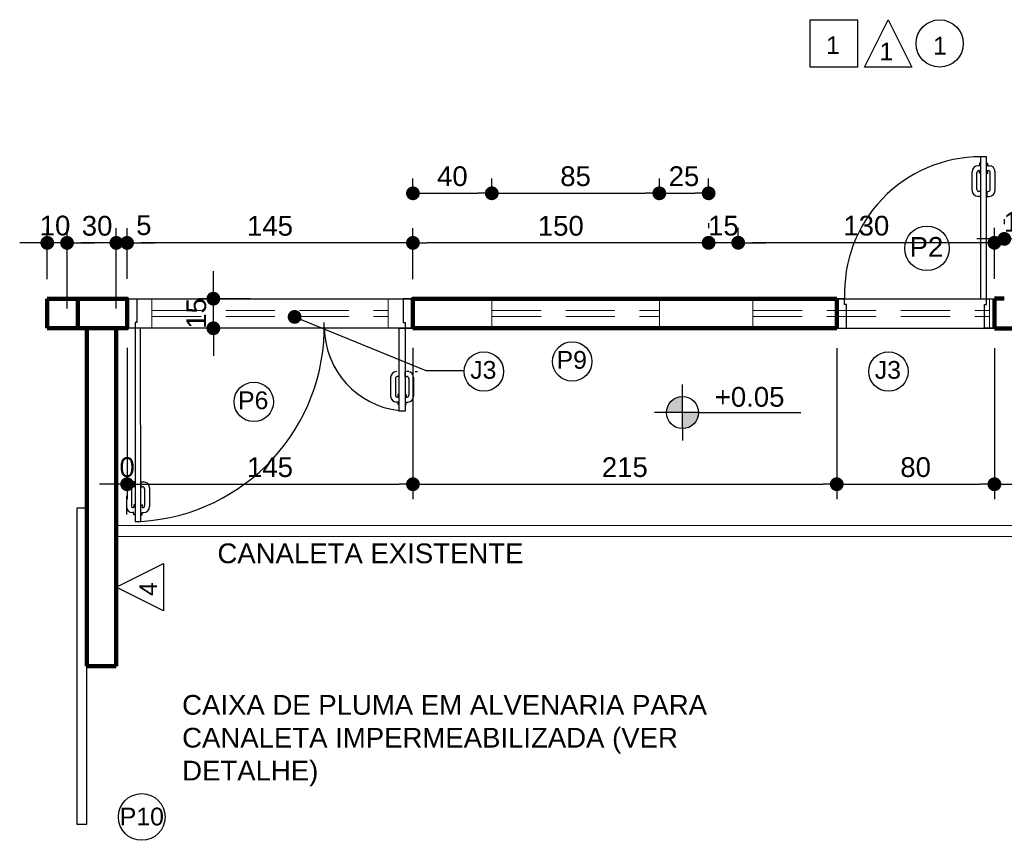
# Model space of a CAD drawing. Header units: metres. Extents: x -44 to 208, y -13 to 238.
# Tile 120 of 154: x 103.85 to 108.85, y 74.44 to 78.6. Entities that reach past the tile are written whole.
import ezdxf
from ezdxf.enums import TextEntityAlignment as Align

# ---------------------------------------------------------------- set-up
doc = ezdxf.new("R2010")
doc.units = ezdxf.units.M
doc.header["$MEASUREMENT"] = 0
doc.linetypes.add('HIDDEN', pattern=[0.375, 0.25, -0.125])
for name, color, linetype, lineweight in [('A4Proj', 1, 'HIDDEN', 9), ('ALV-ALT', 7, 'Continuous', 90), ('V_FLUX_Acessório', 250, 'Continuous', 0)]:
    doc.layers.add(name, color=color, linetype=linetype, lineweight=lineweight)
for name, color, linetype in [('ALV-CONS', 12, 'Continuous'), ('CTA-GER', 35, 'Continuous'), ('ESQ-POR', 3, 'Continuous'), ('LAY-COR', 31, 'Continuous'), ('PAREDES', 4, 'Continuous'), ('PIS-DSN', 40, 'Continuous'), ('SMB-GER', 9, 'Continuous'), ('TXT-ESP', 40, 'Continuous')]:
    doc.layers.add(name, color=color, linetype=linetype)
doc.styles.add('ARIAL', font='arial.ttf')
doc.styles.add('Griffe', font='arial.ttf')
doc.styles.add('Texto Cota', font='arial.ttf')
doc.dimstyles.new('ARQ-1-50', dxfattribs={"dimscale": 0, "dimtxt": 0.1, "dimasz": 0.07, "dimexe": 0.075, "dimexo": 0.1, "dimgap": 0.035, "dimtad": 1, "dimdec": 0, "dimlfac": 100, "dimzin": 1, "dimdsep": 46, "dimtxsty": 'Texto Cota', "dimblk": 'DOT', "dimcen": 0.1, "dimclrd": 256, "dimclre": 256, "dimclrt": 15, "dimaunit": 1, "dimadec": 0, "dimazin": 0, "dimtfac": 1.8, "dimtdec": 0, "dimtix": 1, "dimtmove": 2, "dimatfit": 1, "dimldrblk": 'DOT', "dimfxl": 1, "dimtolj": 1, "dimtzin": 4, "dimlwd": -1, "dimarcsym": 0})

# ---------------------------------------------------------------- blocks, each defined once
blk = doc.blocks.new('PORTA 70')
at = {"layer": 'ESQ-POR'}
for p, q in [((-95.2983, 46.0042), (-95.2983, 45.2842)), ((-95.2683, 46.0042), (-95.2983, 46.0042)), ((-95.2683, 45.2842), (-95.2683, 46.0042)), ((-95.3039, 45.9587), (-95.3116, 45.9587)), ((-95.3039, 45.9714), (-95.3039, 45.9587)), ((-95.2983, 45.9714), (-95.3039, 45.9714)), ((-95.2683, 45.9714), (-95.2627, 45.9714)), ((-95.2627, 45.9714), (-95.2627, 45.9587)), ((-95.2627, 45.9587), (-95.2549, 45.9587)), ((-95.3416, 45.8335), (-95.3416, 45.9287)), ((-95.3169, 45.8385), (-95.3169, 45.924)), ((-95.3039, 45.934), (-95.3069, 45.934)), ((-95.3042, 45.9205), (-95.3042, 45.934)), ((-95.2983, 45.9205), (-95.3042, 45.9205)), ((-95.2683, 45.9205), (-95.2623, 45.9205)), ((-95.2627, 45.934), (-95.2596, 45.934)), ((-95.2623, 45.9205), (-95.2623, 45.934)), ((-95.2496, 45.8385), (-95.2496, 45.924)), ((-95.2249, 45.8335), (-95.2249, 45.9287)), ((-95.2991, 45.8285), (-95.3069, 45.8285)), ((-95.2991, 45.8285), (-95.2991, 45.8035)), ((-95.2675, 45.8285), (-95.2675, 45.8035)), ((-95.2675, 45.8285), (-95.2596, 45.8285)), ((-95.2991, 45.8035), (-95.3116, 45.8035)), ((-95.2675, 45.8035), (-95.2549, 45.8035)), ((-95.9883, 45.2842), (-96.0283, 45.2842)), ((-95.9883, 45.2542), (-95.9883, 45.2842)), ((-95.2983, 45.2842), (-95.2683, 45.2842)), ((-95.2683, 45.2842), (-95.2283, 45.2842)), ((-95.2683, 45.2542), (-95.2683, 45.2842)), ((-95.9783, 45.2542), (-95.9883, 45.2542)), ((-95.9783, 45.1342), (-95.9783, 45.2542)), ((-95.2783, 45.1342), (-95.2783, 45.2542)), ((-95.2783, 45.2542), (-95.2683, 45.2542)), ((-96.0283, 45.1342), (-95.9783, 45.1342)), ((-95.2283, 45.1342), (-95.2783, 45.1342))]:
    blk.add_line(p, q, dxfattribs=at)
for centre, radius, start, end in [((-95.2983, 45.3136), 0.6906, 90, 182.4378), ((-95.3116, 45.9287), 0.03, 90, 180), ((-95.2549, 45.9287), 0.03, 0, 90), ((-95.3069, 45.924), 0.01, 90, 180), ((-95.2596, 45.924), 0.01, 0, 90), ((-95.3116, 45.8335), 0.03, 180, 270), ((-95.3069, 45.8385), 0.01, 180, 270), ((-95.2596, 45.8385), 0.01, 270, 0), ((-95.2549, 45.8335), 0.03, 270, 0)]:
    blk.add_arc(centre, radius, start, end, dxfattribs=at)
blk = doc.blocks.new('PORTA 140')
at = {"layer": 'ESQ-POR'}
for p, q in [((-143.3117, 48.139), (-143.2617, 48.139)), ((-143.2617, 48.139), (-143.2617, 48.019)), ((-141.9117, 48.1388), (-141.9117, 48.0188)), ((-141.8617, 48.1388), (-141.9117, 48.1388)), ((-143.2717, 48.019), (-143.2717, 47.989)), ((-143.2617, 48.019), (-143.2717, 48.019)), ((-141.9117, 48.0188), (-141.9017, 48.0188)), ((-141.9017, 48.0188), (-141.9017, 47.9888)), ((-143.2417, 47.989), (-143.3117, 47.989)), ((-143.2717, 47.989), (-143.2717, 47.009)), ((-143.2417, 47.009), (-143.2446, 47.989)), ((-141.9317, 47.5688), (-141.9317, 47.9888)), ((-141.9317, 47.9888), (-141.9017, 47.9888)), ((-141.9017, 47.9888), (-141.9017, 47.5688)), ((-141.9017, 47.9888), (-141.8617, 47.9888)), ((-141.9325, 47.7445), (-141.9325, 47.7694)), ((-141.9009, 47.7445), (-141.9009, 47.7694)), ((-141.9751, 47.7394), (-141.9751, 47.6443)), ((-141.9504, 47.7345), (-141.9504, 47.649)), ((-141.9325, 47.7445), (-141.9404, 47.7445)), ((-141.9009, 47.7445), (-141.8931, 47.7445)), ((-141.8831, 47.7345), (-141.8831, 47.649)), ((-141.8584, 47.7394), (-141.8584, 47.6443)), ((-141.9377, 47.6524), (-141.9377, 47.639)), ((-141.9317, 47.6524), (-141.9377, 47.6524)), ((-141.9017, 47.6524), (-141.8958, 47.6524)), ((-141.8958, 47.6524), (-141.8958, 47.639)), ((-141.9373, 47.6143), (-141.9451, 47.6143)), ((-141.9373, 47.639), (-141.9404, 47.639)), ((-141.9373, 47.6016), (-141.9373, 47.6143)), ((-141.8961, 47.639), (-141.8931, 47.639)), ((-141.8961, 47.6143), (-141.8884, 47.6143)), ((-141.8961, 47.6016), (-141.8961, 47.6143)), ((-141.9317, 47.6016), (-141.9373, 47.6016)), ((-141.9017, 47.5688), (-141.9317, 47.5688)), ((-141.9017, 47.6016), (-141.8961, 47.6016)), ((-143.2725, 47.2097), (-143.2851, 47.2097)), ((-143.2725, 47.1847), (-143.2725, 47.2097)), ((-143.2409, 47.2097), (-143.2284, 47.2097)), ((-143.2409, 47.1847), (-143.2409, 47.2097)), ((-143.2904, 47.1747), (-143.2904, 47.0892)), ((-143.2725, 47.1847), (-143.2804, 47.1847)), ((-143.2409, 47.1847), (-143.2331, 47.1847)), ((-143.2231, 47.1747), (-143.2231, 47.0892)), ((-143.1984, 47.1797), (-143.1984, 47.0845)), ((-143.2773, 47.0545), (-143.2851, 47.0545)), ((-143.2773, 47.0792), (-143.2804, 47.0792)), ((-143.2717, 47.0926), (-143.2777, 47.0926)), ((-143.2777, 47.0926), (-143.2777, 47.0792)), ((-143.2773, 47.0418), (-143.2773, 47.0545)), ((-143.2417, 47.0926), (-143.2358, 47.0926)), ((-143.2361, 47.0792), (-143.2331, 47.0792)), ((-143.2361, 47.0418), (-143.2361, 47.0545)), ((-143.2361, 47.0545), (-143.2284, 47.0545)), ((-143.2358, 47.0926), (-143.2358, 47.0792)), ((-143.2717, 47.0418), (-143.2773, 47.0418)), ((-143.2717, 47.009), (-143.2417, 47.009)), ((-143.2417, 47.0418), (-143.2361, 47.0418))]:
    blk.add_line(p, q, dxfattribs=at)
for centre, radius, start, end in [((-143.3015, 47.9972), 0.99, 273.462, 1.2482), ((-141.8828, 47.9977), 0.429, 181.1974, 263.4486), ((-141.9451, 47.7394), 0.03, 90, 180), ((-141.8884, 47.7394), 0.03, 0, 90), ((-141.9404, 47.7345), 0.01, 90, 180), ((-141.8931, 47.7345), 0.01, 0, 90), ((-141.9451, 47.6443), 0.03, 180, 270), ((-141.9404, 47.649), 0.01, 180, 270), ((-141.8931, 47.649), 0.01, 270, 0), ((-141.8884, 47.6443), 0.03, 270, 0), ((-143.2851, 47.1797), 0.03, 90, 180), ((-143.2284, 47.1797), 0.03, 0, 90), ((-143.2804, 47.1747), 0.01, 90, 180), ((-143.2331, 47.1747), 0.01, 0, 90), ((-143.2851, 47.0845), 0.03, 180, 270), ((-143.2804, 47.0892), 0.01, 180, 270), ((-143.2331, 47.0892), 0.01, 270, 0), ((-143.2284, 47.0845), 0.03, 270, 0)]:
    blk.add_arc(centre, radius, start, end, dxfattribs=at)
blk = doc.blocks.new('Nivel')
h = blk.add_hatch(color=256)
h.paths.add_polyline_path([(0, 0), (0, 0.0813, 0.414214), (-0.0813, 0)])
h.paths.add_polyline_path([(0.0813, 0), (0, 0), (0, -0.0813, 0.414214)])
for p, q in [((0, -0.0813), (0, 0.1418)), ((0.0813, 0), (-0.1418, 0)), ((0.0813, 0), (0.5995, 0)), ((0, -0.0813), (0, -0.1418))]:
    blk.add_line(p, q)
blk.add_circle((0, 0), 0.0813)
at = {"style": 'Griffe'}
blk.add_attdef('NIVEL', text='', height=0.1, dxfattribs=at).set_placement((0.3404, 0), align=Align.BOTTOM_CENTER)
blk = doc.blocks.new('_DOT')
at = {"color": 0, "linetype": 'ByBlock'}
blk.add_line((-0.5, 0), (-1, 0), dxfattribs=at)
at = {"color": 0, "linetype": 'ByBlock', "const_width": 0.5}
blk.add_lwpolyline([(-0.25, 0, 1), (0.25, 0, 1)], format="xyb", close=True, dxfattribs=at)
blk = doc.blocks.new('*D4530')
at = {"layer": 'CTA-GER', "lineweight": -2, "transparency": 16777216}
for p in [(104.3973, 76.9356), (104.3973, 76.9354)]:
    blk.add_line(p, (104.3973, 76.1694), dxfattribs=at)
at = {"layer": 'CTA-GER', "transparency": 16777216}
for p, q in [((104.3273, 76.2444), (104.2573, 76.2444)), ((104.4673, 76.2444), (104.5373, 76.2444))]:
    blk.add_line(p, q, dxfattribs=at)
at = {"layer": 'Defpoints', "color": 0, "transparency": 16777216}
for p in [(104.3973, 77.0356), (104.3973, 77.0354), (104.3973, 76.2444)]:
    blk.add_point(p, dxfattribs=at)
at = {"layer": 'CTA-GER', "transparency": 16777216, "xscale": 0.07, "yscale": 0.07, "zscale": 0.07}
blk.add_blockref('_DOT', (104.3973, 76.2444), dxfattribs=at)
at = {"layer": 'CTA-GER', "transparency": 16777216, "xscale": 0.07, "yscale": 0.07, "zscale": 0.07, "rotation": 180}
blk.add_blockref('_DOT', (104.3973, 76.2444), dxfattribs=at)
at = {"layer": 'CTA-GER', "color": 15, "transparency": 16777216, "insert": (104.3973, 76.3304), "char_height": 0.1, "attachment_point": 5, "style": 'Texto Cota'}
blk.add_mtext('\\A1;0', dxfattribs=at)
blk = doc.blocks.new('*D4531')
at = {"layer": 'CTA-GER', "lineweight": -2, "transparency": 16777216}
for p, q in [((104.3973, 76.9354), (104.3973, 76.1694)), ((105.8473, 76.9356), (105.8473, 76.1694))]:
    blk.add_line(p, q, dxfattribs=at)
at = {"layer": 'CTA-GER', "transparency": 16777216}
blk.add_line((104.4673, 76.2444), (105.7773, 76.2444), dxfattribs=at)
at = {"layer": 'Defpoints', "color": 0, "transparency": 16777216}
for p in [(104.3973, 77.0354), (105.8473, 77.0356), (105.8473, 76.2444)]:
    blk.add_point(p, dxfattribs=at)
at = {"layer": 'CTA-GER', "transparency": 16777216, "xscale": 0.07, "yscale": 0.07, "zscale": 0.07, "rotation": 180}
blk.add_blockref('_DOT', (104.3973, 76.2444), dxfattribs=at)
at = {"layer": 'CTA-GER', "transparency": 16777216, "xscale": 0.07, "yscale": 0.07, "zscale": 0.07}
blk.add_blockref('_DOT', (105.8473, 76.2444), dxfattribs=at)
at = {"layer": 'CTA-GER', "color": 15, "transparency": 16777216, "insert": (105.1223, 76.3304), "char_height": 0.1, "attachment_point": 5, "style": 'Texto Cota'}
blk.add_mtext('\\A1;145', dxfattribs=at)
blk = doc.blocks.new('*D4532')
at = {"layer": 'CTA-GER', "lineweight": -2, "transparency": 16777216}
for p, q in [((105.8473, 76.9356), (105.8473, 76.1694)), ((107.9973, 76.9339), (107.9973, 76.1694))]:
    blk.add_line(p, q, dxfattribs=at)
at = {"layer": 'CTA-GER', "transparency": 16777216}
blk.add_line((105.9173, 76.2444), (107.9273, 76.2444), dxfattribs=at)
at = {"layer": 'Defpoints', "color": 0, "transparency": 16777216}
for p in [(105.8473, 77.0356), (107.9973, 77.0339), (107.9973, 76.2444)]:
    blk.add_point(p, dxfattribs=at)
at = {"layer": 'CTA-GER', "transparency": 16777216, "xscale": 0.07, "yscale": 0.07, "zscale": 0.07, "rotation": 180}
blk.add_blockref('_DOT', (105.8473, 76.2444), dxfattribs=at)
at = {"layer": 'CTA-GER', "transparency": 16777216, "xscale": 0.07, "yscale": 0.07, "zscale": 0.07}
blk.add_blockref('_DOT', (107.9973, 76.2444), dxfattribs=at)
at = {"layer": 'CTA-GER', "color": 15, "transparency": 16777216, "insert": (106.9223, 76.3304), "char_height": 0.1, "attachment_point": 5, "style": 'Texto Cota'}
blk.add_mtext('\\A1;215', dxfattribs=at)
blk = doc.blocks.new('*D4533')
at = {"layer": 'CTA-GER', "lineweight": -2, "transparency": 16777216}
for p, q in [((107.9973, 76.9339), (107.9973, 76.1694)), ((108.7973, 76.9354), (108.7973, 76.1694))]:
    blk.add_line(p, q, dxfattribs=at)
at = {"layer": 'CTA-GER', "transparency": 16777216}
blk.add_line((108.0673, 76.2444), (108.7273, 76.2444), dxfattribs=at)
at = {"layer": 'Defpoints', "color": 0, "transparency": 16777216}
for p in [(107.9973, 77.0339), (108.7973, 77.0354), (108.7973, 76.2444)]:
    blk.add_point(p, dxfattribs=at)
at = {"layer": 'CTA-GER', "transparency": 16777216, "xscale": 0.07, "yscale": 0.07, "zscale": 0.07, "rotation": 180}
blk.add_blockref('_DOT', (107.9973, 76.2444), dxfattribs=at)
at = {"layer": 'CTA-GER', "transparency": 16777216, "xscale": 0.07, "yscale": 0.07, "zscale": 0.07}
blk.add_blockref('_DOT', (108.7973, 76.2444), dxfattribs=at)
at = {"layer": 'CTA-GER', "color": 15, "transparency": 16777216, "insert": (108.3973, 76.3304), "char_height": 0.1, "attachment_point": 5, "style": 'Texto Cota'}
blk.add_mtext('\\A1;80', dxfattribs=at)
blk = doc.blocks.new('*D4534')
at = {"layer": 'CTA-GER', "lineweight": -2, "transparency": 16777216}
for p, q in [((108.7973, 76.9354), (108.7973, 76.1694)), ((109.3473, 76.9354), (109.3473, 76.1694))]:
    blk.add_line(p, q, dxfattribs=at)
at = {"layer": 'CTA-GER', "transparency": 16777216}
blk.add_line((108.8673, 76.2444), (109.2773, 76.2444), dxfattribs=at)
at = {"layer": 'Defpoints', "color": 0, "transparency": 16777216}
for p in [(108.7973, 77.0354), (109.3473, 77.0354), (109.3473, 76.2444)]:
    blk.add_point(p, dxfattribs=at)
at = {"layer": 'CTA-GER', "transparency": 16777216, "xscale": 0.07, "yscale": 0.07, "zscale": 0.07, "rotation": 180}
blk.add_blockref('_DOT', (108.7973, 76.2444), dxfattribs=at)
at = {"layer": 'CTA-GER', "transparency": 16777216, "xscale": 0.07, "yscale": 0.07, "zscale": 0.07}
blk.add_blockref('_DOT', (109.3473, 76.2444), dxfattribs=at)
at = {"layer": 'CTA-GER', "color": 15, "transparency": 16777216, "insert": (109.0723, 76.3302), "char_height": 0.1, "attachment_point": 5, "style": 'Texto Cota'}
blk.add_mtext('\\A1;55', dxfattribs=at)
blk = doc.blocks.new('*D4524')
at = {"layer": 'CTA-GER', "lineweight": -2, "transparency": 16777216}
for p, q in [((108.8473, 77.5889), (108.8473, 77.5639)), ((108.9973, 77.5889), (108.9973, 77.5639))]:
    blk.add_line(p, q, dxfattribs=at)
at = {"layer": 'CTA-GER', "transparency": 16777216}
for p, q in [((108.7773, 77.4889), (108.7073, 77.4889)), ((108.9973, 77.4889), (108.8473, 77.4889)), ((109.0673, 77.4889), (109.1373, 77.4889))]:
    blk.add_line(p, q, dxfattribs=at)
at = {"layer": 'Defpoints', "color": 0, "transparency": 16777216}
for p in [(108.8473, 77.4889), (108.8473, 77.4889), (108.9973, 77.4889)]:
    blk.add_point(p, dxfattribs=at)
at = {"layer": 'CTA-GER', "transparency": 16777216, "xscale": 0.07, "yscale": 0.07, "zscale": 0.07}
blk.add_blockref('_DOT', (108.8473, 77.4889), dxfattribs=at)
at = {"layer": 'CTA-GER', "transparency": 16777216, "xscale": 0.07, "yscale": 0.07, "zscale": 0.07, "rotation": 180}
blk.add_blockref('_DOT', (108.9973, 77.4889), dxfattribs=at)
at = {"layer": 'CTA-GER', "color": 15, "transparency": 16777216, "insert": (108.9223, 77.5749), "char_height": 0.1, "attachment_point": 5, "style": 'Texto Cota'}
blk.add_mtext('\\A1;15', dxfattribs=at)
blk = doc.blocks.new('*D4541')
at = {"layer": 'CTA-GER', "lineweight": -2, "transparency": 16777216}
for p, q in [((107.4973, 77.4354), (107.4973, 77.5444)), ((108.7973, 77.2866), (108.7973, 77.5444))]:
    blk.add_line(p, q, dxfattribs=at)
at = {"layer": 'CTA-GER', "transparency": 16777216}
blk.add_line((108.7273, 77.4694), (107.5673, 77.4694), dxfattribs=at)
at = {"layer": 'Defpoints', "color": 0, "transparency": 16777216}
for p in [(107.4973, 77.4694), (107.4973, 77.3354), (108.7973, 77.1866)]:
    blk.add_point(p, dxfattribs=at)
at = {"layer": 'CTA-GER', "transparency": 16777216, "xscale": 0.07, "yscale": 0.07, "zscale": 0.07, "rotation": 180}
blk.add_blockref('_DOT', (107.4973, 77.4694), dxfattribs=at)
at = {"layer": 'CTA-GER', "transparency": 16777216, "xscale": 0.07, "yscale": 0.07, "zscale": 0.07}
blk.add_blockref('_DOT', (108.7973, 77.4694), dxfattribs=at)
at = {"layer": 'CTA-GER', "color": 15, "transparency": 16777216, "insert": (108.1473, 77.5555), "char_height": 0.1, "attachment_point": 5, "style": 'Texto Cota'}
blk.add_mtext('\\A1;130', dxfattribs=at)
blk = doc.blocks.new('*D4542')
at = {"layer": 'CTA-GER', "lineweight": -2, "transparency": 16777216}
for p, q in [((107.3473, 77.5694), (107.3473, 77.5444)), ((107.4973, 77.4354), (107.4973, 77.5444))]:
    blk.add_line(p, q, dxfattribs=at)
at = {"layer": 'CTA-GER', "transparency": 16777216}
for p, q in [((107.2773, 77.4694), (107.2073, 77.4694)), ((107.4973, 77.4694), (107.3473, 77.4694)), ((107.5673, 77.4694), (107.6373, 77.4694))]:
    blk.add_line(p, q, dxfattribs=at)
at = {"layer": 'Defpoints', "color": 0, "transparency": 16777216}
for p in [(107.3473, 77.4694), (107.3473, 77.4694), (107.4973, 77.3354)]:
    blk.add_point(p, dxfattribs=at)
at = {"layer": 'CTA-GER', "transparency": 16777216, "xscale": 0.07, "yscale": 0.07, "zscale": 0.07}
blk.add_blockref('_DOT', (107.3473, 77.4694), dxfattribs=at)
at = {"layer": 'CTA-GER', "transparency": 16777216, "xscale": 0.07, "yscale": 0.07, "zscale": 0.07, "rotation": 180}
blk.add_blockref('_DOT', (107.4973, 77.4694), dxfattribs=at)
at = {"layer": 'CTA-GER', "color": 15, "transparency": 16777216, "insert": (107.4223, 77.5555), "char_height": 0.1, "attachment_point": 5, "style": 'Texto Cota'}
blk.add_mtext('\\A1;15', dxfattribs=at)
blk = doc.blocks.new('*D4525')
at = {"layer": 'CTA-GER', "lineweight": -2, "transparency": 16777216}
for p, q in [((105.8473, 77.2854), (105.8473, 77.5437)), ((107.3473, 77.5687), (107.3473, 77.5437))]:
    blk.add_line(p, q, dxfattribs=at)
at = {"layer": 'CTA-GER', "transparency": 16777216}
blk.add_line((107.2773, 77.4687), (105.9173, 77.4687), dxfattribs=at)
at = {"layer": 'Defpoints', "color": 0, "transparency": 16777216}
for p in [(105.8473, 77.4687), (107.3473, 77.4687), (105.8473, 77.1854)]:
    blk.add_point(p, dxfattribs=at)
at = {"layer": 'CTA-GER', "transparency": 16777216, "xscale": 0.07, "yscale": 0.07, "zscale": 0.07, "rotation": 180}
blk.add_blockref('_DOT', (105.8473, 77.4687), dxfattribs=at)
at = {"layer": 'CTA-GER', "transparency": 16777216, "xscale": 0.07, "yscale": 0.07, "zscale": 0.07}
blk.add_blockref('_DOT', (107.3473, 77.4687), dxfattribs=at)
at = {"layer": 'CTA-GER', "color": 15, "transparency": 16777216, "insert": (106.5973, 77.5547), "char_height": 0.1, "attachment_point": 5, "style": 'Texto Cota'}
blk.add_mtext('\\A1;150', dxfattribs=at)
blk = doc.blocks.new('*D4543')
at = {"layer": 'CTA-GER', "lineweight": -2, "transparency": 16777216}
for p, q in [((104.3973, 77.2856), (104.3973, 77.5437)), ((105.8473, 77.2854), (105.8473, 77.5437))]:
    blk.add_line(p, q, dxfattribs=at)
at = {"layer": 'CTA-GER', "transparency": 16777216}
blk.add_line((105.7773, 77.4687), (104.4673, 77.4687), dxfattribs=at)
at = {"layer": 'Defpoints', "color": 0, "transparency": 16777216}
for p in [(104.3973, 77.4687), (104.3973, 77.1856), (105.8473, 77.1854)]:
    blk.add_point(p, dxfattribs=at)
at = {"layer": 'CTA-GER', "transparency": 16777216, "xscale": 0.07, "yscale": 0.07, "zscale": 0.07, "rotation": 180}
blk.add_blockref('_DOT', (104.3973, 77.4687), dxfattribs=at)
at = {"layer": 'CTA-GER', "transparency": 16777216, "xscale": 0.07, "yscale": 0.07, "zscale": 0.07}
blk.add_blockref('_DOT', (105.8473, 77.4687), dxfattribs=at)
at = {"layer": 'CTA-GER', "color": 15, "transparency": 16777216, "insert": (105.1223, 77.5547), "char_height": 0.1, "attachment_point": 5, "style": 'Texto Cota'}
blk.add_mtext('\\A1;145', dxfattribs=at)
blk = doc.blocks.new('*D4544')
at = {"layer": 'CTA-GER', "transparency": 16777216}
for p, q in [((104.8348, 77.2556), (104.8348, 77.3256)), ((104.8348, 77.0356), (104.8348, 77.1856)), ((104.8348, 76.9656), (104.8348, 76.8956))]:
    blk.add_line(p, q, dxfattribs=at)
at = {"layer": 'CTA-GER', "lineweight": -2, "transparency": 16777216}
for p, q in [((105.0223, 77.1856), (104.7598, 77.1856)), ((105.0223, 77.0356), (104.7598, 77.0356))]:
    blk.add_line(p, q, dxfattribs=at)
at = {"layer": 'Defpoints', "color": 0, "transparency": 16777216}
for p in [(104.8348, 77.1856), (105.1223, 77.1856), (105.1223, 77.0356)]:
    blk.add_point(p, dxfattribs=at)
at = {"layer": 'CTA-GER', "transparency": 16777216, "xscale": 0.07, "yscale": 0.07, "zscale": 0.07}
for p, rotation in [((104.8348, 77.1856), 270), ((104.8348, 77.0356), 90)]:
    blk.add_blockref('_DOT', p, dxfattribs=dict(at, rotation=rotation))
at = {"layer": 'CTA-GER', "color": 15, "transparency": 16777216, "insert": (104.7488, 77.1106), "char_height": 0.1, "attachment_point": 5, "rotation": 90, "style": 'Texto Cota'}
blk.add_mtext('\\A1;15', dxfattribs=at)
blk = doc.blocks.new('*D4526')
at = {"layer": 'CTA-GER', "lineweight": -2, "transparency": 16777216}
for p, q in [((105.8473, 77.7012), (105.8473, 77.7953)), ((106.2473, 77.7012), (106.2473, 77.7953))]:
    blk.add_line(p, q, dxfattribs=at)
at = {"layer": 'CTA-GER', "transparency": 16777216}
blk.add_line((105.9173, 77.7203), (106.1773, 77.7203), dxfattribs=at)
at = {"layer": 'Defpoints', "color": 0, "transparency": 16777216}
for p in [(106.2473, 77.7203), (105.8473, 77.6012), (106.2473, 77.6012)]:
    blk.add_point(p, dxfattribs=at)
at = {"layer": 'CTA-GER', "transparency": 16777216, "xscale": 0.07, "yscale": 0.07, "zscale": 0.07, "rotation": 180}
blk.add_blockref('_DOT', (105.8473, 77.7203), dxfattribs=at)
at = {"layer": 'CTA-GER', "transparency": 16777216, "xscale": 0.07, "yscale": 0.07, "zscale": 0.07}
blk.add_blockref('_DOT', (106.2473, 77.7203), dxfattribs=at)
at = {"layer": 'CTA-GER', "color": 15, "transparency": 16777216, "insert": (106.0473, 77.8064), "char_height": 0.1, "attachment_point": 5, "style": 'Texto Cota'}
blk.add_mtext('\\A1;40', dxfattribs=at)
blk = doc.blocks.new('*D4527')
at = {"layer": 'CTA-GER', "lineweight": -2, "transparency": 16777216}
for p, q in [((106.2473, 77.7014), (106.2473, 77.7953)), ((107.0973, 77.7012), (107.0973, 77.7953))]:
    blk.add_line(p, q, dxfattribs=at)
at = {"layer": 'CTA-GER', "transparency": 16777216}
blk.add_line((106.3173, 77.7203), (107.0273, 77.7203), dxfattribs=at)
at = {"layer": 'Defpoints', "color": 0, "transparency": 16777216}
for p in [(107.0973, 77.7203), (106.2473, 77.6014), (107.0973, 77.6012)]:
    blk.add_point(p, dxfattribs=at)
at = {"layer": 'CTA-GER', "transparency": 16777216, "xscale": 0.07, "yscale": 0.07, "zscale": 0.07, "rotation": 180}
blk.add_blockref('_DOT', (106.2473, 77.7203), dxfattribs=at)
at = {"layer": 'CTA-GER', "transparency": 16777216, "xscale": 0.07, "yscale": 0.07, "zscale": 0.07}
blk.add_blockref('_DOT', (107.0973, 77.7203), dxfattribs=at)
at = {"layer": 'CTA-GER', "color": 15, "transparency": 16777216, "insert": (106.6723, 77.8064), "char_height": 0.1, "attachment_point": 5, "style": 'Texto Cota'}
blk.add_mtext('\\A1;85', dxfattribs=at)
blk = doc.blocks.new('*D4528')
at = {"layer": 'CTA-GER', "lineweight": -2, "transparency": 16777216}
for p, q in [((107.0973, 77.7012), (107.0973, 77.7953)), ((107.3473, 77.7013), (107.3473, 77.7953))]:
    blk.add_line(p, q, dxfattribs=at)
at = {"layer": 'CTA-GER', "transparency": 16777216}
blk.add_line((107.1673, 77.7203), (107.2773, 77.7203), dxfattribs=at)
at = {"layer": 'Defpoints', "color": 0, "transparency": 16777216}
for p in [(107.3473, 77.7203), (107.0973, 77.6012), (107.3473, 77.6013)]:
    blk.add_point(p, dxfattribs=at)
at = {"layer": 'CTA-GER', "transparency": 16777216, "xscale": 0.07, "yscale": 0.07, "zscale": 0.07, "rotation": 180}
blk.add_blockref('_DOT', (107.0973, 77.7203), dxfattribs=at)
at = {"layer": 'CTA-GER', "transparency": 16777216, "xscale": 0.07, "yscale": 0.07, "zscale": 0.07}
blk.add_blockref('_DOT', (107.3473, 77.7203), dxfattribs=at)
at = {"layer": 'CTA-GER', "color": 15, "transparency": 16777216, "insert": (107.2223, 77.8064), "char_height": 0.1, "attachment_point": 5, "style": 'Texto Cota'}
blk.add_mtext('\\A1;25', dxfattribs=at)
blk = doc.blocks.new('*D4546')
at = {"layer": 'CTA-GER', "lineweight": -2, "transparency": 16777216}
for p, q in [((104.3425, 77.1354), (104.3425, 77.5437)), ((104.3973, 77.2856), (104.3973, 77.5437))]:
    blk.add_line(p, q, dxfattribs=at)
at = {"layer": 'CTA-GER', "transparency": 16777216}
for p, q in [((104.2725, 77.4687), (104.2025, 77.4687)), ((104.3973, 77.4687), (104.3425, 77.4687)), ((104.4673, 77.4687), (104.5373, 77.4687))]:
    blk.add_line(p, q, dxfattribs=at)
at = {"layer": 'Defpoints', "color": 0, "transparency": 16777216}
for p in [(104.3425, 77.4687), (104.3973, 77.1856), (104.3425, 77.0354)]:
    blk.add_point(p, dxfattribs=at)
at = {"layer": 'CTA-GER', "transparency": 16777216, "xscale": 0.07, "yscale": 0.07, "zscale": 0.07}
blk.add_blockref('_DOT', (104.3425, 77.4687), dxfattribs=at)
at = {"layer": 'CTA-GER', "transparency": 16777216, "xscale": 0.07, "yscale": 0.07, "zscale": 0.07, "rotation": 180}
blk.add_blockref('_DOT', (104.3973, 77.4687), dxfattribs=at)
at = {"layer": 'CTA-GER', "color": 15, "transparency": 16777216, "insert": (104.4821, 77.558), "char_height": 0.1, "attachment_point": 5, "style": 'Texto Cota'}
blk.add_mtext('\\A1;5', dxfattribs=at)
blk = doc.blocks.new('*D4547')
at = {"layer": 'CTA-GER', "lineweight": -2, "transparency": 16777216}
for p, q in [((104.0925, 77.1354), (104.0925, 77.5437)), ((104.3973, 77.2856), (104.3973, 77.5437))]:
    blk.add_line(p, q, dxfattribs=at)
at = {"layer": 'CTA-GER', "transparency": 16777216}
blk.add_line((104.3273, 77.4687), (104.1625, 77.4687), dxfattribs=at)
at = {"layer": 'Defpoints', "color": 0, "transparency": 16777216}
for p in [(104.0925, 77.4687), (104.3973, 77.1856), (104.0925, 77.0354)]:
    blk.add_point(p, dxfattribs=at)
at = {"layer": 'CTA-GER', "transparency": 16777216, "xscale": 0.07, "yscale": 0.07, "zscale": 0.07, "rotation": 180}
blk.add_blockref('_DOT', (104.0925, 77.4687), dxfattribs=at)
at = {"layer": 'CTA-GER', "transparency": 16777216, "xscale": 0.07, "yscale": 0.07, "zscale": 0.07}
blk.add_blockref('_DOT', (104.3973, 77.4687), dxfattribs=at)
at = {"layer": 'CTA-GER', "color": 15, "transparency": 16777216, "insert": (104.2449, 77.5548), "char_height": 0.1, "attachment_point": 5, "style": 'Texto Cota'}
blk.add_mtext('\\A1;30', dxfattribs=at)
blk = doc.blocks.new('*D4548')
at = {"layer": 'CTA-GER', "lineweight": -2, "transparency": 16777216}
for p, q in [((103.9923, 77.2854), (103.9923, 77.5437)), ((104.0925, 77.1354), (104.0925, 77.5437))]:
    blk.add_line(p, q, dxfattribs=at)
at = {"layer": 'CTA-GER', "transparency": 16777216}
for p, q in [((103.9223, 77.4687), (103.8523, 77.4687)), ((104.0925, 77.4687), (103.9923, 77.4687)), ((104.1625, 77.4687), (104.2325, 77.4687))]:
    blk.add_line(p, q, dxfattribs=at)
at = {"layer": 'Defpoints', "color": 0, "transparency": 16777216}
for p in [(103.9923, 77.4687), (103.9923, 77.1854), (104.0925, 77.0354)]:
    blk.add_point(p, dxfattribs=at)
at = {"layer": 'CTA-GER', "transparency": 16777216, "xscale": 0.07, "yscale": 0.07, "zscale": 0.07}
blk.add_blockref('_DOT', (103.9923, 77.4687), dxfattribs=at)
at = {"layer": 'CTA-GER', "transparency": 16777216, "xscale": 0.07, "yscale": 0.07, "zscale": 0.07, "rotation": 180}
blk.add_blockref('_DOT', (104.0925, 77.4687), dxfattribs=at)
at = {"layer": 'CTA-GER', "color": 15, "transparency": 16777216, "insert": (104.0316, 77.5561), "char_height": 0.1, "attachment_point": 5, "style": 'Texto Cota'}
blk.add_mtext('\\A1;10', dxfattribs=at)

msp = doc.modelspace()

# ---------------------------------------------------------------- linework, layer by layer
at = {"layer": 'A4Proj'}
for p, q in [((104.5223, 77.0356), (104.5223, 77.1856)), ((105.7223, 77.0356), (105.7223, 77.1856)), ((106.2473, 77.0356), (106.2473, 77.1856)), ((107.0973, 77.0355), (107.0973, 77.1855)), ((107.5723, 77.0355), (107.5723, 77.1855)), ((108.7723, 77.0355), (108.7723, 77.1855)), ((104.5223, 77.1256), (105.7223, 77.1256)), ((106.2473, 77.1256), (107.0973, 77.1256)), ((107.5723, 77.1255), (108.7723, 77.1255)), ((104.5223, 77.0956), (105.7223, 77.0956)), ((106.2473, 77.0956), (107.0973, 77.0956)), ((107.5723, 77.0955), (108.7723, 77.0955))]:
    msp.add_line(p, q, dxfattribs=at)
at = {"layer": 'ALV-ALT'}
for p, q in [((104.3973, 77.1856), (103.9923, 77.1856)), ((103.9923, 77.1854), (103.9923, 77.0356)), ((105.8473, 77.1856), (105.8473, 77.0356)), ((107.9973, 77.1854), (105.8473, 77.1856)), ((107.3473, 77.1854), (107.3473, 77.1855)), ((107.9973, 77.1854), (107.9973, 77.0354)), ((108.8473, 77.1866), (108.7973, 77.1866)), ((108.7973, 77.1854), (108.7973, 77.0339)), ((104.3973, 77.0354), (103.9923, 77.0354)), ((104.1925, 75.3215), (104.1925, 77.0354)), ((104.3425, 75.3215), (104.3425, 77.0354)), ((107.9973, 77.0354), (105.8473, 77.0356)), ((109.3473, 77.0354), (108.7973, 77.0339)), ((104.1925, 75.3215), (104.3425, 75.3215))]:
    msp.add_line(p, q, dxfattribs=at)
for points in [[(104.1473, 77.1854), (104.3973, 77.1854), (104.3973, 77.0354), (104.1473, 77.0354)], [(105.8473, 77.0356), (105.8473, 77.0356), (105.8473, 77.1854), (105.8473, 77.1854)]]:
    msp.add_lwpolyline(points, close=True, dxfattribs=at)
at = {"layer": 'ALV-CONS'}
msp.add_line((107.4973, 77.1854), (107.3473, 77.1854), dxfattribs=at)
at = {"layer": 'ESQ-POR'}
for p, q in [((105.8265, 76.8161), (105.814, 76.8161)), ((105.8581, 76.8161), (105.8707, 76.8161)), ((104.394, 76.1863), (104.394, 76.0911))]:
    msp.add_line(p, q, dxfattribs=at)
at = {"layer": 'PAREDES'}
msp.add_line((104.3973, 77.0354), (104.3973, 77.1854), dxfattribs=at)
at = {"layer": 'PIS-DSN'}
for points in [[(104.3973, 77.1856), (105.8473, 77.1856), (105.8473, 77.0356), (104.3973, 77.0356)], [(107.9973, 77.1854), (108.7973, 77.1854), (108.7973, 77.0339), (107.9973, 77.0339)], [(104.1925, 76.1234), (104.1425, 76.1234), (104.1425, 74.5195), (104.1925, 74.5195)]]:
    msp.add_lwpolyline(points, close=True, dxfattribs=at)
at = {"layer": 'TXT-ESP'}
for points in [[(108.102, 78.361), (107.862, 78.361), (107.862, 78.601), (108.102, 78.601)], [(108.3775, 78.361), (108.1375, 78.361), (108.2575, 78.601), (108.2575, 78.601)], [(104.5825, 75.8414), (104.5825, 75.6014), (104.3425, 75.7214), (104.3425, 75.7214)]]:
    msp.add_lwpolyline(points, close=True, dxfattribs=at)
for centre, radius in [((108.5194, 78.4803), 0.12), ((108.4549, 77.4408), 0.1129), ((106.6556, 76.8671), 0.1), ((106.207, 76.8162), 0.1), ((108.2593, 76.8162), 0.1), ((105.0396, 76.662), 0.1), ((104.4714, 74.5564), 0.1185)]:
    msp.add_circle(centre, radius, dxfattribs=at)
at = {"layer": 'V_FLUX_Acessório', "color": 8}
for p, q in [((104.3425, 76.0354), (110.8071, 76.0354)), ((104.3425, 75.979), (110.8071, 75.979))]:
    msp.add_line(p, q, dxfattribs=at)

# ---------------------------------------------------------------- block references
at = {"layer": 'ALV-ALT'}
msp.add_blockref('PORTA 70', (204.0256, 31.9012), dxfattribs=at)
at = {"layer": 'LAY-COR'}
msp.add_blockref('PORTA 140', (247.7091, 29.0466), dxfattribs=at)
at = {"layer": 'SMB-GER'}
msp.add_blockref('Nivel', (107.2149, 76.6077), dxfattribs=at).add_auto_attribs({'NIVEL': '+0.05'})

# ---------------------------------------------------------------- texts
at = {"layer": 'TXT-ESP', "style": 'ARIAL'}
for p in [(107.9431, 78.4269), (108.2141, 78.3946), (108.4855, 78.4242)]:
    msp.add_text('1', height=0.09, dxfattribs=at).set_placement(p)
for s, height, p in [('P2', 0.1, (108.4523, 77.4491)), ('P9', 0.09, (106.653, 76.8753)), ('J3', 0.09, (106.2044, 76.8245)), ('J3', 0.09, (108.2567, 76.8245)), ('P6', 0.09, (105.037, 76.6702)), ('P10', 0.09, (104.472, 74.5586))]:
    msp.add_text(s, height=height, dxfattribs=at).set_placement(p, align=Align.MIDDLE)
msp.add_text('4', height=0.09, rotation=90, dxfattribs=at).set_placement((104.5489, 75.6779))
at = {"layer": 'TXT-ESP', "char_height": 0.1, "width": 2.974864, "attachment_point": 1, "style": 'ARIAL'}
for s, insert in [('CANALETA EXISTENTE', (104.8555, 75.9438)), ('CAIXA DE PLUMA EM ALVENARIA PARA CANALETA IMPERMEABILIZADA (VER DETALHE)', (104.6765, 75.1751))]:
    msp.add_mtext(s, dxfattribs=dict(at, insert=insert))

# ---------------------------------------------------------------- dimensions: what is measured, and where the dimension line sits
at = {"layer": 'CTA-GER'}
for base, p1, p2, picture, middle in [((106.2473, 77.7203), (105.8473, 77.6012), (106.2473, 77.6012), '*D4526', (106.0473, 77.8064)), ((107.0973, 77.7203), (106.2473, 77.6014), (107.0973, 77.6012), '*D4527', (106.6723, 77.8064)), ((107.3473, 77.7203), (107.0973, 77.6012), (107.3473, 77.6013), '*D4528', (107.2223, 77.8064)), ((108.8473, 77.4889), (108.9973, 77.4889), (108.8473, 77.4889), '*D4524', (108.9223, 77.5749)), ((104.0925, 77.4687), (104.3973, 77.1856), (104.0925, 77.0354), '*D4547', (104.2449, 77.5548)), ((104.3973, 77.4687), (105.8473, 77.1854), (104.3973, 77.1856), '*D4543', (105.1223, 77.5547)), ((105.8473, 77.4687), (107.3473, 77.4687), (105.8473, 77.1854), '*D4525', (106.5973, 77.5547)), ((107.3473, 77.4694), (107.4973, 77.3354), (107.3473, 77.4694), '*D4542', (107.4223, 77.5555)), ((107.4973, 77.4694), (108.7973, 77.1866), (107.4973, 77.3354), '*D4541', (108.1473, 77.5555)), ((104.3973246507, 76.244352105), (104.3973246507, 77.0356197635), (104.3973246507, 77.0353977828), '*D4530', (104.3973246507, 76.3304094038)), ((105.8473, 76.2444), (104.3973, 77.0354), (105.8473, 77.0356), '*D4531', (105.1223, 76.3304)), ((107.9973, 76.2444), (105.8473, 77.0356), (107.9973, 77.0339), '*D4532', (106.9223, 76.3304)), ((108.7973, 76.2444), (107.9973, 77.0339), (108.7973, 77.0354), '*D4533', (108.3973, 76.3304)), ((109.3473, 76.2444), (108.7973, 77.0354), (109.3473, 77.0354), '*D4534', (109.0723, 76.3302))]:
    dim = msp.add_linear_dim(base=base, p1=p1, p2=p2, dimstyle='ARQ-1-50', override={"dimscale": 1}, dxfattribs=at)
    dim.commit()
    dim.dimension.update_dxf_attribs({"geometry": picture, "text_midpoint": middle})
for base, p1, p2, picture, middle in [((104.3425, 77.4687), (104.3973, 77.1856), (104.3425, 77.0354), '*D4546', (104.4821, 77.558)), ((103.9923, 77.4687), (104.0925, 77.0354), (103.9923, 77.1854), '*D4548', (104.0316, 77.5561))]:
    dim = msp.add_linear_dim(base=base, p1=p1, p2=p2, dimstyle='ARQ-1-50', override={"dimscale": 1}, dxfattribs=at)
    dim.commit()
    dim.dimension.update_dxf_attribs({"geometry": picture, "text_midpoint": middle, "dimtype": 160})
dim = msp.add_linear_dim(base=(104.8348, 77.1856), p1=(105.1223, 77.0356), p2=(105.1223, 77.1856), angle=90, dimstyle='ARQ-1-50', override={"dimscale": 1}, dxfattribs=at)
dim.commit()
dim.dimension.update_dxf_attribs({"geometry": '*D4544', "text_midpoint": (104.7488, 77.1106)})

# ---------------------------------------------------------------- leaders
msp.add_leader([(105.247, 77.0931), (105.912, 76.8215), (106.1071, 76.8215)], dimstyle='ARQ-1-50', override={"dimscale": 1}, dxfattribs=at)

doc.saveas('drawing.dxf')
